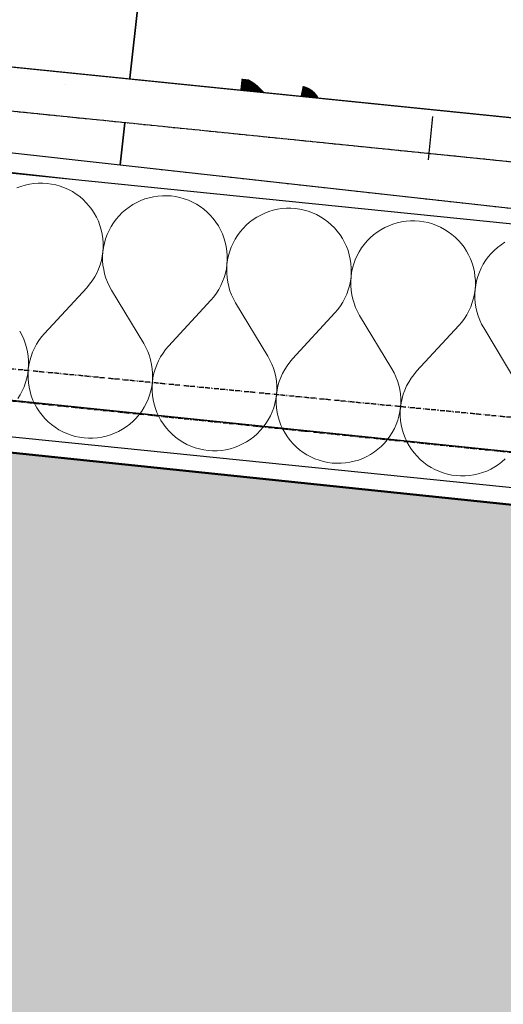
# Model space of a CAD drawing. Header units: millimetres. Extents: x -28761 to 4793, y -4271 to 20239.
# Tile 130 of 256: x -16828 to -16532, y 9311 to 9912. Entities that reach past the tile are written whole.
import ezdxf

# ---------------------------------------------------------------- set-up
doc = ezdxf.new("R2010")
doc.units = ezdxf.units.MM
doc.header["$MEASUREMENT"] = 0
for name, pattern in [('Telekomunikacni vodic', [9.25, 3, -0.75, 3, -0.75, 0.125, -0.75, 0.125, -0.75]), ('Wipeout_Contour', [1000, 0, -1000]), ('Čerchovaná M', [4.5, 2.5, -0.85, 0.3, -0.85]), ('Čárkovaná S', [2.5, 1.5, -1])]:
    doc.linetypes.add(name, pattern=pattern)
for name, color, linetype in [('5._POHLED ZÁPADNÍ_1_Interiér - schodiště', 7, 'Continuous'), ('5._POHLED ZÁPADNÍ_1_Konstrukce - nenosné', 7, 'Continuous'), ('5._POHLED ZÁPADNÍ_1_Konstrukce - nosné', 7, 'Continuous'), ('5._POHLED ZÁPADNÍ_1_Nové_Interiér - schodiště', 7, 'Continuous'), ('5._POHLED ZÁPADNÍ_1_Nové_Konstrukce - nosné', 7, 'Continuous'), ('5._POHLED ZÁPADNÍ_1_Nové_Otvory – Dveře', 7, 'Continuous'), ('5._POHLED ZÁPADNÍ_1_Nové_Výplně - Povrchové', 7, 'Continuous'), ('5._POHLED ZÁPADNÍ_1_Nové_Výplně – Řezové', 7, 'Continuous'), ('5._POHLED ZÁPADNÍ_1_Nové_ZJEDNODUŠENÝ DVŮR', 7, 'Continuous'), ('5._POHLED ZÁPADNÍ_1_TZB - elektroinstalace', 7, 'Continuous'), ('5._POHLED ZÁPADNÍ_1_Výplně – Řezové', 7, 'Continuous')]:
    doc.layers.add(name, color=color, linetype=linetype)
doc.styles.add('GENEROVANÝ_STYL_1', font='txt')

# ---------------------------------------------------------------- blocks, each defined once
blk = doc.blocks.new('*X42', base_point=(-30186.65, -6515.26))
at = {"layer": '5._POHLED ZÁPADNÍ_1_Nové_Výplně – Řezové', "color": 21, "linetype": 'Continuous', "lineweight": 20, "true_color": 0xffaaaa}
for p, q in [((-16827.01, 9810.46), (-16829.55, 9809.5)), ((-16824.4, 9811.25), (-16827.01, 9810.46)), ((-16821.75, 9811.84), (-16824.4, 9811.25)), ((-16819.06, 9812.24), (-16821.75, 9811.84)), ((-16816.35, 9812.46), (-16819.06, 9812.24)), ((-16813.63, 9812.47), (-16816.35, 9812.46)), ((-16810.91, 9812.29), (-16813.63, 9812.47)), ((-16808.22, 9811.92), (-16810.91, 9812.29)), ((-16805.56, 9811.36), (-16808.22, 9811.92)), ((-16802.94, 9810.61), (-16805.56, 9811.36)), ((-16800.39, 9809.68), (-16802.94, 9810.61)), ((-16797.9, 9808.56), (-16800.39, 9809.68)), ((-16795.51, 9807.27), (-16797.9, 9808.56)), ((-16793.21, 9805.81), (-16795.51, 9807.27)), ((-16791.02, 9804.2), (-16793.21, 9805.81)), ((-16788.96, 9802.43), (-16791.02, 9804.2)), ((-16748.6, 9803.57), (-16751.21, 9802.78)), ((-16745.95, 9804.16), (-16748.6, 9803.57)), ((-16743.26, 9804.57), (-16745.95, 9804.16)), ((-16740.54, 9804.78), (-16743.26, 9804.57)), ((-16737.82, 9804.79), (-16740.54, 9804.78)), ((-16735.11, 9804.62), (-16737.82, 9804.79)), ((-16732.41, 9804.24), (-16735.11, 9804.62)), ((-16729.75, 9803.68), (-16732.41, 9804.24)), ((-16727.14, 9802.93), (-16729.75, 9803.68)), ((-16787.02, 9800.51), (-16788.96, 9802.43)), ((-16785.23, 9798.47), (-16787.02, 9800.51)), ((-16783.59, 9796.3), (-16785.23, 9798.47)), ((-16760.88, 9797.87), (-16763.04, 9796.22)), ((-16758.6, 9799.35), (-16760.88, 9797.87)), ((-16756.22, 9800.67), (-16758.6, 9799.35)), ((-16753.75, 9801.82), (-16756.22, 9800.67)), ((-16751.21, 9802.78), (-16753.75, 9801.82)), ((-16724.58, 9802), (-16727.14, 9802.93)), ((-16722.1, 9800.88), (-16724.58, 9802)), ((-16719.71, 9799.59), (-16722.1, 9800.88)), ((-16717.41, 9798.13), (-16719.71, 9799.59)), ((-16715.22, 9796.52), (-16717.41, 9798.13)), ((-16664.74, 9797.1), (-16667.45, 9796.89)), ((-16662.02, 9797.11), (-16664.74, 9797.1)), ((-16659.31, 9796.94), (-16662.02, 9797.11)), ((-16782.1, 9794.02), (-16783.59, 9796.3)), ((-16780.78, 9791.64), (-16782.1, 9794.02)), ((-16779.64, 9789.17), (-16780.78, 9791.64)), ((-16767, 9792.49), (-16768.77, 9790.42)), ((-16765.09, 9794.43), (-16767, 9792.49)), ((-16763.04, 9796.22), (-16765.09, 9794.43)), ((-16713.15, 9794.75), (-16715.22, 9796.52)), ((-16711.22, 9792.84), (-16713.15, 9794.75)), ((-16709.43, 9790.79), (-16711.22, 9792.84)), ((-16682.8, 9791.67), (-16685.07, 9790.19)), ((-16680.42, 9792.99), (-16682.8, 9791.67)), ((-16677.95, 9794.14), (-16680.42, 9792.99)), ((-16675.41, 9795.1), (-16677.95, 9794.14)), ((-16672.8, 9795.89), (-16675.41, 9795.1)), ((-16670.15, 9796.48), (-16672.8, 9795.89)), ((-16667.45, 9796.89), (-16670.15, 9796.48)), ((-16656.61, 9796.57), (-16659.31, 9796.94)), ((-16653.95, 9796), (-16656.61, 9796.57)), ((-16651.34, 9795.25), (-16653.95, 9796)), ((-16648.78, 9794.32), (-16651.34, 9795.25)), ((-16646.3, 9793.2), (-16648.78, 9794.32)), ((-16643.9, 9791.91), (-16646.3, 9793.2)), ((-16641.61, 9790.46), (-16643.9, 9791.91)), ((-16778.67, 9786.63), (-16779.64, 9789.17)), ((-16777.89, 9784.02), (-16778.67, 9786.63)), ((-16771.84, 9785.94), (-16773.13, 9783.54)), ((-16770.38, 9788.23), (-16771.84, 9785.94)), ((-16768.77, 9790.42), (-16770.38, 9788.23)), ((-16707.78, 9788.62), (-16709.43, 9790.79)), ((-16706.3, 9786.34), (-16707.78, 9788.62)), ((-16704.98, 9783.96), (-16706.3, 9786.34)), ((-16689.29, 9786.75), (-16691.2, 9784.81)), ((-16687.24, 9788.54), (-16689.29, 9786.75)), ((-16685.07, 9790.19), (-16687.24, 9788.54)), ((-16639.42, 9788.84), (-16641.61, 9790.46)), ((-16637.35, 9787.07), (-16639.42, 9788.84)), ((-16635.42, 9785.16), (-16637.35, 9787.07)), ((-16633.62, 9783.11), (-16635.42, 9785.16)), ((-16604.61, 9785.31), (-16606.99, 9783.99)), ((-16602.15, 9786.46), (-16604.61, 9785.31)), ((-16599.6, 9787.42), (-16602.15, 9786.46)), ((-16597, 9788.21), (-16599.6, 9787.42)), ((-16594.34, 9788.8), (-16597, 9788.21)), ((-16591.65, 9789.21), (-16594.34, 9788.8)), ((-16588.94, 9789.42), (-16591.65, 9789.21)), ((-16586.22, 9789.43), (-16588.94, 9789.42)), ((-16583.5, 9789.26), (-16586.22, 9789.43)), ((-16580.81, 9788.89), (-16583.5, 9789.26)), ((-16578.15, 9788.32), (-16580.81, 9788.89)), ((-16575.53, 9787.57), (-16578.15, 9788.32)), ((-16572.98, 9786.64), (-16575.53, 9787.57)), ((-16570.5, 9785.52), (-16572.98, 9786.64)), ((-16568.1, 9784.23), (-16570.5, 9785.52)), ((-16777.3, 9781.37), (-16777.89, 9784.02)), ((-16776.9, 9778.68), (-16777.3, 9781.37)), ((-16774.24, 9781.06), (-16775.17, 9778.5)), ((-16773.13, 9783.54), (-16774.24, 9781.06)), ((-16703.84, 9781.49), (-16704.98, 9783.96)), ((-16702.87, 9778.95), (-16703.84, 9781.49)), ((-16694.58, 9780.56), (-16696.04, 9778.26)), ((-16692.97, 9782.74), (-16694.58, 9780.56)), ((-16691.2, 9784.81), (-16692.97, 9782.74)), ((-16631.98, 9780.94), (-16633.62, 9783.11)), ((-16630.5, 9778.66), (-16631.98, 9780.94)), ((-16613.48, 9779.07), (-16615.39, 9777.13)), ((-16611.44, 9780.86), (-16613.48, 9779.07)), ((-16609.27, 9782.51), (-16611.44, 9780.86)), ((-16606.99, 9783.99), (-16609.27, 9782.51)), ((-16565.8, 9782.78), (-16568.1, 9784.23)), ((-16563.62, 9781.16), (-16565.8, 9782.78)), ((-16561.55, 9779.39), (-16563.62, 9781.16)), ((-16559.61, 9777.48), (-16561.55, 9779.39)), ((-16776.69, 9775.96), (-16776.9, 9778.68)), ((-16776.85, 9770.53), (-16776.67, 9773.24)), ((-16776.48, 9773.22), (-16776.85, 9770.53)), ((-16776.67, 9773.24), (-16776.69, 9775.96)), ((-16775.92, 9775.89), (-16776.48, 9773.22)), ((-16775.17, 9778.5), (-16775.92, 9775.89)), ((-16702.09, 9776.34), (-16702.87, 9778.95)), ((-16701.5, 9773.69), (-16702.09, 9776.34)), ((-16701.1, 9771), (-16701.5, 9773.69)), ((-16698.44, 9773.38), (-16699.37, 9770.82)), ((-16697.32, 9775.86), (-16698.44, 9773.38)), ((-16696.04, 9778.26), (-16697.32, 9775.86)), ((-16629.18, 9776.28), (-16630.5, 9778.66)), ((-16628.04, 9773.81), (-16629.18, 9776.28)), ((-16627.07, 9771.27), (-16628.04, 9773.81)), ((-16617.16, 9775.06), (-16618.78, 9772.88)), ((-16615.39, 9777.13), (-16617.16, 9775.06)), ((-16557.82, 9775.43), (-16559.61, 9777.48)), ((-16556.18, 9773.26), (-16557.82, 9775.43)), ((-16554.69, 9770.98), (-16556.18, 9773.26)), ((-16535.64, 9773.18), (-16537.68, 9771.39)), ((-16533.47, 9774.83), (-16535.64, 9773.18)), ((-16531.19, 9776.31), (-16533.47, 9774.83)), ((-16777.79, 9765.17), (-16777.23, 9767.83)), ((-16777.23, 9767.83), (-16776.85, 9770.53)), ((-16776.85, 9770.53), (-16777.03, 9767.81)), ((-16777.03, 9767.81), (-16777.01, 9765.09)), ((-16700.89, 9768.29), (-16701.1, 9771)), ((-16700.87, 9765.56), (-16700.89, 9768.29)), ((-16700.12, 9768.21), (-16700.68, 9765.55)), ((-16699.37, 9770.82), (-16700.12, 9768.21)), ((-16626.29, 9768.66), (-16627.07, 9771.27)), ((-16625.7, 9766.01), (-16626.29, 9768.66)), ((-16621.52, 9768.18), (-16622.64, 9765.7)), ((-16620.23, 9770.58), (-16621.52, 9768.18)), ((-16618.78, 9772.88), (-16620.23, 9770.58)), ((-16553.38, 9768.6), (-16554.69, 9770.98)), ((-16552.23, 9766.13), (-16553.38, 9768.6)), ((-16541.36, 9767.39), (-16542.98, 9765.2)), ((-16539.59, 9769.45), (-16541.36, 9767.39)), ((-16537.68, 9771.39), (-16539.59, 9769.45)), ((-16779.48, 9760), (-16778.54, 9762.56)), ((-16778.54, 9762.56), (-16777.79, 9765.17)), ((-16777.01, 9765.09), (-16776.8, 9762.38)), ((-16776.8, 9762.38), (-16776.39, 9759.69)), ((-16701.42, 9760.16), (-16701.05, 9762.85)), ((-16701.05, 9762.85), (-16701.23, 9760.14)), ((-16701.05, 9762.85), (-16700.87, 9765.56)), ((-16700.68, 9765.55), (-16701.05, 9762.85)), ((-16625.29, 9763.32), (-16625.7, 9766.01)), ((-16625.08, 9760.61), (-16625.29, 9763.32)), ((-16623.57, 9763.14), (-16624.32, 9760.53)), ((-16622.64, 9765.7), (-16623.57, 9763.14)), ((-16551.27, 9763.59), (-16552.23, 9766.13)), ((-16550.49, 9760.99), (-16551.27, 9763.59)), ((-16549.89, 9758.33), (-16550.49, 9760.99)), ((-16544.43, 9762.9), (-16545.72, 9760.5)), ((-16542.98, 9765.2), (-16544.43, 9762.9)), ((-16783.35, 9752.83), (-16781.89, 9755.13)), ((-16781.89, 9755.13), (-16780.6, 9757.52)), ((-16780.6, 9757.52), (-16779.48, 9760)), ((-16776.39, 9759.69), (-16775.8, 9757.04)), ((-16775.8, 9757.04), (-16775.01, 9754.43)), ((-16702.74, 9754.88), (-16701.99, 9757.49)), ((-16701.99, 9757.49), (-16701.42, 9760.16)), ((-16701.23, 9760.14), (-16701.21, 9757.42)), ((-16701.21, 9757.42), (-16701, 9754.7)), ((-16625.62, 9752.48), (-16625.25, 9755.17)), ((-16625.25, 9755.17), (-16625.42, 9752.46)), ((-16625.25, 9755.17), (-16625.07, 9757.89)), ((-16624.88, 9757.87), (-16625.25, 9755.17)), ((-16625.07, 9757.89), (-16625.08, 9760.61)), ((-16624.32, 9760.53), (-16624.88, 9757.87)), ((-16549.49, 9755.64), (-16549.89, 9758.33)), ((-16549.28, 9752.93), (-16549.49, 9755.64)), ((-16547.77, 9755.46), (-16548.52, 9752.85)), ((-16546.83, 9758.02), (-16547.77, 9755.46)), ((-16545.72, 9760.5), (-16546.83, 9758.02)), ((-16786.73, 9748.58), (-16784.96, 9750.65)), ((-16784.96, 9750.65), (-16783.35, 9752.83)), ((-16775.01, 9754.43), (-16774.04, 9751.89)), ((-16774.04, 9751.89), (-16772.89, 9749.42)), ((-16772.89, 9749.42), (-16771.57, 9747.05)), ((-16706.08, 9747.45), (-16704.79, 9749.84)), ((-16704.79, 9749.84), (-16703.68, 9752.33)), ((-16703.68, 9752.33), (-16702.74, 9754.88)), ((-16701, 9754.7), (-16700.59, 9752.01)), ((-16700.59, 9752.01), (-16699.99, 9749.36)), ((-16699.99, 9749.36), (-16699.21, 9746.75)), ((-16626.94, 9747.2), (-16626.18, 9749.81)), ((-16626.18, 9749.81), (-16625.62, 9752.48)), ((-16625.42, 9752.46), (-16625.41, 9749.74)), ((-16625.41, 9749.74), (-16625.19, 9747.02)), ((-16549.45, 9747.49), (-16549.27, 9750.21)), ((-16549.08, 9750.19), (-16549.45, 9747.49)), ((-16549.27, 9750.21), (-16549.28, 9752.93)), ((-16548.52, 9752.85), (-16549.08, 9750.19)), ((-16786.73, 9748.58), (-16812.55, 9720.56)), ((-16771.57, 9747.05), (-16751.91, 9714.42)), ((-16710.93, 9740.9), (-16709.16, 9742.97)), ((-16709.16, 9742.97), (-16707.54, 9745.15)), ((-16707.54, 9745.15), (-16706.08, 9747.45)), ((-16699.21, 9746.75), (-16698.24, 9744.21)), ((-16698.24, 9744.21), (-16697.09, 9741.74)), ((-16628.99, 9742.17), (-16627.87, 9744.65)), ((-16627.87, 9744.65), (-16626.94, 9747.2)), ((-16625.19, 9747.02), (-16624.79, 9744.33)), ((-16624.79, 9744.33), (-16624.19, 9741.68)), ((-16550.38, 9742.14), (-16549.82, 9744.8)), ((-16549.82, 9744.8), (-16549.45, 9747.49)), ((-16549.45, 9747.49), (-16549.62, 9744.78)), ((-16549.62, 9744.78), (-16549.6, 9742.06)), ((-16710.93, 9740.9), (-16736.74, 9712.88)), ((-16697.09, 9741.74), (-16695.77, 9739.37)), ((-16695.77, 9739.37), (-16676.1, 9706.74)), ((-16633.36, 9735.29), (-16631.74, 9737.47)), ((-16631.74, 9737.47), (-16630.28, 9739.77)), ((-16630.28, 9739.77), (-16628.99, 9742.17)), ((-16624.19, 9741.68), (-16623.41, 9739.07)), ((-16623.41, 9739.07), (-16622.44, 9736.53)), ((-16553.19, 9734.49), (-16552.07, 9736.97)), ((-16552.07, 9736.97), (-16551.13, 9739.52)), ((-16551.13, 9739.52), (-16550.38, 9742.14)), ((-16549.6, 9742.06), (-16549.39, 9739.34)), ((-16549.39, 9739.34), (-16548.98, 9736.65)), ((-16635.13, 9733.22), (-16660.94, 9705.21)), ((-16635.13, 9733.22), (-16633.36, 9735.29)), ((-16622.44, 9736.53), (-16621.29, 9734.07)), ((-16621.29, 9734.07), (-16619.97, 9731.69)), ((-16619.97, 9731.69), (-16600.3, 9699.06)), ((-16555.94, 9729.8), (-16554.48, 9732.09)), ((-16554.48, 9732.09), (-16553.19, 9734.49)), ((-16548.98, 9736.65), (-16548.39, 9734)), ((-16548.39, 9734), (-16547.6, 9731.4)), ((-16547.6, 9731.4), (-16546.63, 9728.85)), ((-16559.33, 9725.54), (-16585.14, 9697.53)), ((-16559.33, 9725.54), (-16557.56, 9727.61)), ((-16557.56, 9727.61), (-16555.94, 9729.8)), ((-16546.63, 9728.85), (-16545.49, 9726.39)), ((-16545.49, 9726.39), (-16544.17, 9724.01)), ((-16826.39, 9719.72), (-16827.71, 9722.1)), ((-16825.24, 9717.25), (-16826.39, 9719.72)), ((-16812.55, 9720.56), (-16814.32, 9718.5)), ((-16544.17, 9724.01), (-16524.5, 9691.38)), ((-16824.27, 9714.71), (-16825.24, 9717.25)), ((-16823.49, 9712.11), (-16824.27, 9714.71)), ((-16817.4, 9714.02), (-16818.69, 9711.62)), ((-16815.94, 9716.31), (-16817.4, 9714.02)), ((-16814.32, 9718.5), (-16815.94, 9716.31)), ((-16750.58, 9712.04), (-16751.91, 9714.42)), ((-16736.74, 9712.88), (-16738.52, 9710.82)), ((-16822.89, 9709.45), (-16823.49, 9712.11)), ((-16822.48, 9706.76), (-16822.89, 9709.45)), ((-16819.8, 9709.14), (-16820.74, 9706.59)), ((-16818.69, 9711.62), (-16819.8, 9709.14)), ((-16749.44, 9709.58), (-16750.58, 9712.04)), ((-16748.47, 9707.03), (-16749.44, 9709.58)), ((-16747.68, 9704.43), (-16748.47, 9707.03)), ((-16740.13, 9708.63), (-16741.59, 9706.34)), ((-16738.52, 9710.82), (-16740.13, 9708.63)), ((-16822.27, 9704.05), (-16822.48, 9706.76)), ((-16822.43, 9698.62), (-16822.25, 9701.33)), ((-16822.06, 9701.31), (-16822.43, 9698.62)), ((-16822.25, 9701.33), (-16822.27, 9704.05)), ((-16821.49, 9703.97), (-16822.06, 9701.31)), ((-16820.74, 9706.59), (-16821.49, 9703.97)), ((-16747.09, 9701.77), (-16747.68, 9704.43)), ((-16746.68, 9699.08), (-16747.09, 9701.77)), ((-16744, 9701.46), (-16744.94, 9698.91)), ((-16742.88, 9703.94), (-16744, 9701.46)), ((-16741.59, 9706.34), (-16742.88, 9703.94)), ((-16674.78, 9704.36), (-16676.1, 9706.74)), ((-16673.63, 9701.9), (-16674.78, 9704.36)), ((-16672.67, 9699.35), (-16673.63, 9701.9)), ((-16664.33, 9700.95), (-16665.79, 9698.66)), ((-16662.71, 9703.14), (-16664.33, 9700.95)), ((-16660.94, 9705.21), (-16662.71, 9703.14)), ((-16823.36, 9693.26), (-16822.8, 9695.92)), ((-16822.8, 9695.92), (-16822.43, 9698.62)), ((-16822.43, 9698.62), (-16822.61, 9695.9)), ((-16822.61, 9695.9), (-16822.59, 9693.18)), ((-16746.47, 9696.37), (-16746.68, 9699.08)), ((-16746.45, 9693.65), (-16746.47, 9696.37)), ((-16745.69, 9696.29), (-16746.25, 9693.63)), ((-16744.94, 9698.91), (-16745.69, 9696.29)), ((-16671.88, 9696.75), (-16672.67, 9699.35)), ((-16671.28, 9694.09), (-16671.88, 9696.75)), ((-16667.08, 9696.26), (-16668.2, 9693.78)), ((-16665.79, 9698.66), (-16667.08, 9696.26)), ((-16598.98, 9696.68), (-16600.3, 9699.06)), ((-16597.83, 9694.22), (-16598.98, 9696.68)), ((-16586.91, 9695.46), (-16588.53, 9693.27)), ((-16585.14, 9697.53), (-16586.91, 9695.46)), ((-16825.04, 9688.09), (-16824.11, 9690.64)), ((-16824.11, 9690.64), (-16823.36, 9693.26)), ((-16822.59, 9693.18), (-16822.38, 9690.47)), ((-16822.38, 9690.47), (-16821.98, 9687.78)), ((-16747, 9688.24), (-16746.63, 9690.94)), ((-16746.63, 9690.94), (-16746.81, 9688.22)), ((-16746.63, 9690.94), (-16746.45, 9693.65)), ((-16746.25, 9693.63), (-16746.63, 9690.94)), ((-16670.88, 9691.4), (-16671.28, 9694.09)), ((-16670.67, 9688.69), (-16670.88, 9691.4)), ((-16669.14, 9691.23), (-16669.89, 9688.61)), ((-16668.2, 9693.78), (-16669.14, 9691.23)), ((-16596.86, 9691.67), (-16597.83, 9694.22)), ((-16596.08, 9689.07), (-16596.86, 9691.67)), ((-16595.48, 9686.42), (-16596.08, 9689.07)), ((-16589.99, 9690.98), (-16591.28, 9688.58)), ((-16588.53, 9693.27), (-16589.99, 9690.98)), ((-16828.9, 9680.91), (-16827.44, 9683.21)), ((-16827.44, 9683.21), (-16826.15, 9685.6)), ((-16826.15, 9685.6), (-16825.04, 9688.09)), ((-16821.98, 9687.78), (-16821.39, 9685.12)), ((-16821.39, 9685.12), (-16820.61, 9682.52)), ((-16749.24, 9680.41), (-16748.3, 9682.96)), ((-16748.3, 9682.96), (-16747.56, 9685.58)), ((-16747.56, 9685.58), (-16747, 9688.24)), ((-16746.81, 9688.22), (-16746.79, 9685.5)), ((-16746.79, 9685.5), (-16746.58, 9682.79)), ((-16746.58, 9682.79), (-16746.18, 9680.1)), ((-16671.19, 9680.56), (-16670.82, 9683.26)), ((-16670.82, 9683.26), (-16671, 9680.54)), ((-16670.82, 9683.26), (-16670.65, 9685.97)), ((-16670.45, 9685.95), (-16670.82, 9683.26)), ((-16670.65, 9685.97), (-16670.67, 9688.69)), ((-16669.89, 9688.61), (-16670.45, 9685.95)), ((-16595.08, 9683.73), (-16595.48, 9686.42)), ((-16594.86, 9681.01), (-16595.08, 9683.73)), ((-16593.33, 9683.55), (-16594.08, 9680.93)), ((-16592.4, 9686.1), (-16593.33, 9683.55)), ((-16591.28, 9688.58), (-16592.4, 9686.1)), ((-16820.61, 9682.52), (-16819.64, 9679.97)), ((-16819.64, 9679.97), (-16818.5, 9677.5)), ((-16818.5, 9677.5), (-16817.18, 9675.12)), ((-16751.64, 9675.53), (-16750.35, 9677.93)), ((-16750.35, 9677.93), (-16749.24, 9680.41)), ((-16746.18, 9680.1), (-16745.59, 9677.44)), ((-16745.59, 9677.44), (-16744.8, 9674.84)), ((-16672.5, 9675.28), (-16671.75, 9677.9)), ((-16671.75, 9677.9), (-16671.19, 9680.56)), ((-16671, 9680.54), (-16670.99, 9677.82)), ((-16670.99, 9677.82), (-16670.78, 9675.11)), ((-16595.02, 9675.58), (-16594.85, 9678.29)), ((-16594.65, 9678.27), (-16595.02, 9675.58)), ((-16594.85, 9678.29), (-16594.86, 9681.01)), ((-16594.08, 9680.93), (-16594.65, 9678.27)), ((-16817.18, 9675.12), (-16815.7, 9672.84)), ((-16815.7, 9672.84), (-16814.05, 9670.68)), ((-16756.48, 9668.97), (-16754.71, 9671.04)), ((-16754.71, 9671.04), (-16753.1, 9673.23)), ((-16753.1, 9673.23), (-16751.64, 9675.53)), ((-16744.8, 9674.84), (-16743.84, 9672.29)), ((-16743.84, 9672.29), (-16742.69, 9669.83)), ((-16674.55, 9670.25), (-16673.44, 9672.73)), ((-16673.44, 9672.73), (-16672.5, 9675.28)), ((-16670.78, 9675.11), (-16670.38, 9672.42)), ((-16670.38, 9672.42), (-16669.78, 9669.76)), ((-16595.95, 9670.22), (-16595.39, 9672.88)), ((-16595.39, 9672.88), (-16595.02, 9675.58)), ((-16595.02, 9675.58), (-16595.2, 9672.86)), ((-16595.2, 9672.86), (-16595.19, 9670.14)), ((-16814.05, 9670.68), (-16812.26, 9668.63)), ((-16812.26, 9668.63), (-16810.32, 9666.72)), ((-16810.32, 9666.72), (-16808.26, 9664.95)), ((-16808.26, 9664.95), (-16806.07, 9663.33)), ((-16762.6, 9663.6), (-16760.44, 9665.24)), ((-16760.44, 9665.24), (-16758.39, 9667.04)), ((-16758.39, 9667.04), (-16756.48, 9668.97)), ((-16742.69, 9669.83), (-16741.38, 9667.44)), ((-16741.38, 9667.44), (-16739.89, 9665.16)), ((-16739.89, 9665.16), (-16738.25, 9663)), ((-16678.91, 9663.36), (-16677.29, 9665.55)), ((-16677.29, 9665.55), (-16675.84, 9667.85)), ((-16675.84, 9667.85), (-16674.55, 9670.25)), ((-16669.78, 9669.76), (-16669, 9667.16)), ((-16669, 9667.16), (-16668.04, 9664.61)), ((-16598.75, 9662.57), (-16597.63, 9665.05)), ((-16597.63, 9665.05), (-16596.7, 9667.6)), ((-16596.7, 9667.6), (-16595.95, 9670.22)), ((-16595.19, 9670.14), (-16594.98, 9667.43)), ((-16594.98, 9667.43), (-16594.57, 9664.74)), ((-16594.57, 9664.74), (-16593.98, 9662.08)), ((-16806.07, 9663.33), (-16803.77, 9661.87)), ((-16803.77, 9661.87), (-16801.38, 9660.58)), ((-16801.38, 9660.58), (-16798.9, 9659.47)), ((-16798.9, 9659.47), (-16796.34, 9658.53)), ((-16772.27, 9658.68), (-16769.73, 9659.65)), ((-16769.73, 9659.65), (-16767.26, 9660.79)), ((-16767.26, 9660.79), (-16764.88, 9662.11)), ((-16764.88, 9662.11), (-16762.6, 9663.6)), ((-16738.25, 9663), (-16736.46, 9660.95)), ((-16736.46, 9660.95), (-16734.52, 9659.04)), ((-16734.52, 9659.04), (-16732.46, 9657.27)), ((-16684.63, 9657.56), (-16682.59, 9659.36)), ((-16682.59, 9659.36), (-16680.68, 9661.3)), ((-16680.68, 9661.3), (-16678.91, 9663.36)), ((-16668.04, 9664.61), (-16666.89, 9662.15)), ((-16666.89, 9662.15), (-16665.57, 9659.77)), ((-16665.57, 9659.77), (-16664.09, 9657.49)), ((-16601.49, 9657.87), (-16600.03, 9660.17)), ((-16600.03, 9660.17), (-16598.75, 9662.57)), ((-16593.98, 9662.08), (-16593.2, 9659.48)), ((-16593.2, 9659.48), (-16592.23, 9656.93)), ((-16796.34, 9658.53), (-16793.73, 9657.78)), ((-16793.73, 9657.78), (-16791.06, 9657.22)), ((-16791.06, 9657.22), (-16788.37, 9656.85)), ((-16788.37, 9656.85), (-16785.65, 9656.67)), ((-16785.65, 9656.67), (-16782.93, 9656.69)), ((-16782.93, 9656.69), (-16780.22, 9656.9)), ((-16780.22, 9656.9), (-16777.53, 9657.3)), ((-16777.53, 9657.3), (-16774.88, 9657.9)), ((-16774.88, 9657.9), (-16772.27, 9658.68)), ((-16732.46, 9657.27), (-16730.27, 9655.65)), ((-16730.27, 9655.65), (-16727.97, 9654.19)), ((-16727.97, 9654.19), (-16725.57, 9652.9)), ((-16725.57, 9652.9), (-16723.09, 9651.79)), ((-16693.93, 9651.97), (-16691.46, 9653.12)), ((-16691.46, 9653.12), (-16689.08, 9654.43)), ((-16689.08, 9654.43), (-16686.8, 9655.92)), ((-16686.8, 9655.92), (-16684.63, 9657.56)), ((-16664.09, 9657.49), (-16662.45, 9655.32)), ((-16662.45, 9655.32), (-16660.65, 9653.27)), ((-16660.65, 9653.27), (-16658.72, 9651.36)), ((-16606.79, 9651.68), (-16604.87, 9653.62)), ((-16604.87, 9653.62), (-16603.11, 9655.68)), ((-16603.11, 9655.68), (-16601.49, 9657.87)), ((-16592.23, 9656.93), (-16591.09, 9654.47)), ((-16591.09, 9654.47), (-16589.77, 9652.09)), ((-16723.09, 9651.79), (-16720.54, 9650.85)), ((-16720.54, 9650.85), (-16717.92, 9650.1)), ((-16717.92, 9650.1), (-16715.26, 9649.54)), ((-16715.26, 9649.54), (-16712.57, 9649.17)), ((-16712.57, 9649.17), (-16709.85, 9648.99)), ((-16709.85, 9648.99), (-16707.13, 9649.01)), ((-16707.13, 9649.01), (-16704.42, 9649.22)), ((-16704.42, 9649.22), (-16701.73, 9649.63)), ((-16701.73, 9649.63), (-16699.07, 9650.22)), ((-16699.07, 9650.22), (-16696.47, 9651)), ((-16696.47, 9651), (-16693.93, 9651.97)), ((-16658.72, 9651.36), (-16656.65, 9649.59)), ((-16656.65, 9649.59), (-16654.47, 9647.97)), ((-16654.47, 9647.97), (-16652.17, 9646.52)), ((-16615.66, 9645.44), (-16613.28, 9646.76)), ((-16613.28, 9646.76), (-16611, 9648.24)), ((-16611, 9648.24), (-16608.83, 9649.89)), ((-16608.83, 9649.89), (-16606.79, 9651.68)), ((-16589.77, 9652.09), (-16588.29, 9649.81)), ((-16588.29, 9649.81), (-16586.65, 9647.64)), ((-16586.65, 9647.64), (-16584.85, 9645.59)), ((-16652.17, 9646.52), (-16649.77, 9645.23)), ((-16649.77, 9645.23), (-16647.29, 9644.11)), ((-16647.29, 9644.11), (-16644.74, 9643.18)), ((-16644.74, 9643.18), (-16642.12, 9642.42)), ((-16642.12, 9642.42), (-16639.46, 9641.86)), ((-16639.46, 9641.86), (-16636.76, 9641.49)), ((-16636.76, 9641.49), (-16634.05, 9641.31)), ((-16634.05, 9641.31), (-16631.33, 9641.33)), ((-16631.33, 9641.33), (-16628.62, 9641.54)), ((-16628.62, 9641.54), (-16625.93, 9641.95)), ((-16625.93, 9641.95), (-16623.27, 9642.54)), ((-16623.27, 9642.54), (-16620.67, 9643.32)), ((-16620.67, 9643.32), (-16618.12, 9644.29)), ((-16618.12, 9644.29), (-16615.66, 9645.44)), ((-16584.85, 9645.59), (-16582.92, 9643.68)), ((-16582.92, 9643.68), (-16580.85, 9641.91)), ((-16580.85, 9641.91), (-16578.66, 9640.29)), ((-16535.2, 9640.56), (-16533.03, 9642.21)), ((-16533.03, 9642.21), (-16530.98, 9644)), ((-16578.66, 9640.29), (-16576.37, 9638.84)), ((-16576.37, 9638.84), (-16573.97, 9637.55)), ((-16573.97, 9637.55), (-16571.49, 9636.43)), ((-16571.49, 9636.43), (-16568.93, 9635.5)), ((-16568.93, 9635.5), (-16566.32, 9634.75)), ((-16566.32, 9634.75), (-16563.66, 9634.18)), ((-16550.12, 9634.27), (-16547.47, 9634.86)), ((-16547.47, 9634.86), (-16544.86, 9635.64)), ((-16544.86, 9635.64), (-16542.32, 9636.61)), ((-16542.32, 9636.61), (-16539.85, 9637.76)), ((-16539.85, 9637.76), (-16537.47, 9639.08)), ((-16537.47, 9639.08), (-16535.2, 9640.56)), ((-16563.66, 9634.18), (-16560.96, 9633.81)), ((-16560.96, 9633.81), (-16558.25, 9633.64)), ((-16558.25, 9633.64), (-16555.53, 9633.65)), ((-16555.53, 9633.65), (-16552.81, 9633.86)), ((-16552.81, 9633.86), (-16550.12, 9634.27))]:
    blk.add_line(p, q, dxfattribs=at)

msp = doc.modelspace()

# ---------------------------------------------------------------- hatches: boundary and pattern name
at = {"layer": '5._POHLED ZÁPADNÍ_1_Výplně – Řezové', "linetype": 'Continuous', "lineweight": 13}
msp.add_hatch(color=254, dxfattribs=at).paths.add_polyline_path([(-17216.5, 9320.82), (-17217.54, 9310.88), (-15507.72, 9132.91), (-15468.9, 9505.9), (-17128.98, 9678.69), (-17154.87, 9430.03), (-17204.6, 9435.21)])

# ---------------------------------------------------------------- linework, layer by layer
at = {"layer": '5._POHLED ZÁPADNÍ_1_Konstrukce - nosné', "color": 7, "linetype": 'Continuous', "lineweight": 50, "flags": 128}
msp.add_lwpolyline([(-15830.59, 9543.54), (-17128.98, 9678.69)], dxfattribs=at)
at = {"layer": '5._POHLED ZÁPADNÍ_1_Nové_Interiér - schodiště', "color": 1, "linetype": 'Continuous', "lineweight": 25}
for p, q in [((-14460.38, 9567.99), (-17054.49, 9855.61)), ((-17055.81, 9843.68), (-14461.71, 9556.06))]:
    msp.add_line(p, q, dxfattribs=at)
at = {"layer": '5._POHLED ZÁPADNÍ_1_Nové_Interiér - schodiště', "color": 1, "linetype": 'Čárkovaná S', "lineweight": 25, "flags": 128}
msp.add_lwpolyline([(-16651.97, 10716.49), (-16751.15, 9821.98), (-16462.91, 9790.02), (-16363.73, 10684.54)], close=True, dxfattribs=at)

# ---------------------------------------------------------------- next in the draw order: wipeouts: each hides what was drawn before it
at = {"color": 254, "linetype": 'Wipeout_Contour', "lineweight": 0, "ltscale": 79021.639094}
msp.add_wipeout([(-16667.08, 10718.17), (-16955.31, 10750.13), (-17054.49, 9855.61), (-16766.25, 9823.65)], dxfattribs=at).dxf.layer = '5._POHLED ZÁPADNÍ_1_Nové_Výplně - Povrchové'

# ---------------------------------------------------------------- next in the draw order: linework, layer by layer
at = {"layer": '5._POHLED ZÁPADNÍ_1_Nové_Interiér - schodiště', "color": 1, "linetype": 'Continuous', "lineweight": 25}
for p, q in [((-16766.25, 9823.65), (-16667.08, 10718.17)), ((-17054.49, 9855.61), (-16766.25, 9823.65))]:
    msp.add_line(p, q, dxfattribs=at)

# ---------------------------------------------------------------- next in the draw order: wipeouts: each hides what was drawn before it
at = {"color": 254, "linetype": 'Wipeout_Contour', "lineweight": 0, "ltscale": 77972.533812}
msp.add_wipeout([(-16378.84, 10686.21), (-16667.08, 10718.17), (-16766.25, 9823.65), (-16478.02, 9791.69)], dxfattribs=at).dxf.layer = '5._POHLED ZÁPADNÍ_1_Nové_Výplně - Povrchové'

# ---------------------------------------------------------------- next in the draw order: linework, layer by layer
at = {"layer": '5._POHLED ZÁPADNÍ_1_Nové_Interiér - schodiště', "color": 1, "linetype": 'Continuous', "lineweight": 25}
for p, q in [((-16667.08, 10718.17), (-16766.25, 9823.65)), ((-16766.25, 9823.65), (-16478.02, 9791.69))]:
    msp.add_line(p, q, dxfattribs=at)

# ---------------------------------------------------------------- next in the draw order: texts
at = {"layer": '5._POHLED ZÁPADNÍ_1_Interiér - schodiště', "color": 1, "linetype": 'Continuous', "lineweight": 25, "insert": (-16666.91, 9877), "char_height": 50, "attachment_point": 4, "rotation": 263.67323, "style": 'GENEROVANÝ_STYL_1'}
msp.add_mtext('\\A1;{\\pql;\\fArial|b0|i0|c238|p38;2}', dxfattribs=at)

# ---------------------------------------------------------------- next in the draw order: wipeouts: each hides what was drawn before it
at = {"color": 254, "linetype": 'Wipeout_Contour', "lineweight": 0, "ltscale": 73963.913487}
msp.add_wipeout([(-17161.72, 9851.66), (-17177.84, 9692.48), (-14385.17, 9409.56), (-14367.89, 9568.63)], dxfattribs=at).dxf.layer = '5._POHLED ZÁPADNÍ_1_Nové_Výplně – Řezové'

# ---------------------------------------------------------------- next in the draw order: linework, layer by layer
at = {"layer": '5._POHLED ZÁPADNÍ_1_Nové_Konstrukce - nosné', "color": 1, "linetype": 'Continuous', "lineweight": 25, "flags": 128}
for points in [[(-14367.89, 9568.63), (-17161.72, 9851.66)], [(-17177.84, 9692.48), (-14385.17, 9409.56)]]:
    msp.add_lwpolyline(points, dxfattribs=at)
at = {"layer": '5._POHLED ZÁPADNÍ_1_TZB - elektroinstalace', "color": 92, "linetype": 'Telekomunikacni vodic', "lineweight": 35, "true_color": 0x00d700, "flags": 128}
for points in [[(-15496.72, 1100.78), (-15568.94, 1100.78), (-15568.94, 5100.78), (-16068.94, 5100.78), (-16068.94, 9600.78), (-20293.94, 10035.78), (-20193.94, 18475.78), (-20818.94, 18475.78), (-20818.94, 18975.78), (-24116.66, 19246.49)], [(-15496.72, 1100.78), (-15568.94, 1100.78), (-15568.94, 5100.78), (-16068.94, 5100.78), (-16068.94, 9600.78), (-20293.94, 10035.78), (-20193.94, 18475.78), (-20818.94, 18475.78), (-20818.94, 18975.78), (-24116.66, 19246.49)], [(-19818.94, 9403.56), (-19818.94, 9988.28), (-13443.94, 9370.78), (-13443.94, 9600.78)], [(-19818.94, 9403.56), (-19818.94, 9988.28), (-13443.94, 9370.78), (-13443.94, 9600.78)]]:
    msp.add_lwpolyline(points, dxfattribs=at)
at = {"layer": '5._POHLED ZÁPADNÍ_1_TZB - elektroinstalace', "color": 92, "linetype": 'Continuous', "lineweight": 35, "true_color": 0x00d700, "flags": 128}
msp.add_lwpolyline([(-19693.94, 10213.28), (-19693.94, 9975.78), (-16068.94, 9600.78), (-16068.94, 9100.78), (-16068.94, 5100.78), (-15568.94, 5100.78), (-15568.94, 975.78), (-13193.94, 975.78), (-13193.94, 1600.78)], dxfattribs=at)
msp.add_lwpolyline([(-19693.94, 10213.28), (-19693.94, 9975.78), (-16068.94, 9600.78), (-16068.94, 9100.78), (-16068.94, 5100.78), (-15568.94, 5100.78), (-15568.94, 975.78), (-13193.94, 975.78), (-13193.94, 1600.78)], dxfattribs=at)

# ---------------------------------------------------------------- next in the draw order: block references
at = {"layer": '5._POHLED ZÁPADNÍ_1_Konstrukce - nenosné', "color": 9, "linetype": 'Continuous', "lineweight": 13}
msp.add_blockref('*X42', (-30186.65, -6515.26), dxfattribs=at)

# ---------------------------------------------------------------- next in the draw order: wipeouts: each hides what was drawn before it
at = {"color": 254, "linetype": 'Wipeout_Contour', "lineweight": 0, "ltscale": 74383.184884}
msp.add_wipeout([(-17068.19, 9907.24), (-17070.87, 9880.77), (-14561.5, 9626.25), (-14558.83, 9652.72)], dxfattribs=at).dxf.layer = '5._POHLED ZÁPADNÍ_1_Nové_Výplně – Řezové'

# ---------------------------------------------------------------- next in the draw order: hatches: boundary and pattern name
at = {"layer": '5._POHLED ZÁPADNÍ_1_Nové_Výplně – Řezové', "linetype": 'Continuous', "lineweight": 20, "true_color": 0xffaaaa}
h = msp.add_hatch(dxfattribs=at)
h.set_pattern_fill('Omítka_01_0001', color=21, style=0, pattern_type=2)
h.set_pattern_definition([(0, (0, 0), (0, 86.60254), [0, -50]), (0, (25, 43.3), (0, 86.60254), [0, -50])])
h.paths.add_polyline_path([(-17068.19, 9907.24), (-17070.87, 9880.77), (-14561.5, 9626.25), (-14558.83, 9652.72)])

# ---------------------------------------------------------------- next in the draw order: wipeouts: each hides what was drawn before it
at = {"color": 254, "linetype": 'Wipeout_Contour', "lineweight": 0, "ltscale": 55713.231724}
msp.add_wipeout([(-14558.82, 9652.79), (-18199.82, 10022.08), (-14558.83, 9652.72)], dxfattribs=at).dxf.layer = '5._POHLED ZÁPADNÍ_1_Nové_Výplně - Povrchové'

# ---------------------------------------------------------------- next in the draw order: linework, layer by layer
at = {"layer": '5._POHLED ZÁPADNÍ_1_Nové_Otvory – Dveře', "color": 1, "linetype": 'Continuous', "lineweight": 25}
msp.add_line((-16575.44, 9853.23), (-16578.08, 9826.75), dxfattribs=at)
at = {"layer": '5._POHLED ZÁPADNÍ_1_Nové_ZJEDNODUŠENÝ DVŮR', "color": 1, "linetype": 'Continuous', "lineweight": 25}
for p, q in [((-17068.19, 9907.24), (-14558.83, 9652.72)), ((-17070.87, 9880.77), (-14561.5, 9626.25)), ((-16575.44, 9853.23), (-16578.08, 9826.75))]:
    msp.add_line(p, q, dxfattribs=at)
at = {"layer": '5._POHLED ZÁPADNÍ_1_Nové_ZJEDNODUŠENÝ DVŮR', "color": 1, "linetype": 'Continuous', "lineweight": 25, "flags": 128}
msp.add_lwpolyline([(-14558.82, 9652.79), (-18199.82, 10022.08)], dxfattribs=at)
at = {"layer": '5._POHLED ZÁPADNÍ_1_Nové_ZJEDNODUŠENÝ DVŮR', "color": 1, "linetype": 'Čerchovaná M', "lineweight": 25, "flags": 128}
msp.add_lwpolyline([(-18202.51, 9995.48), (-14561.51, 9626.19)], dxfattribs=at)

doc.saveas('drawing.dxf')
